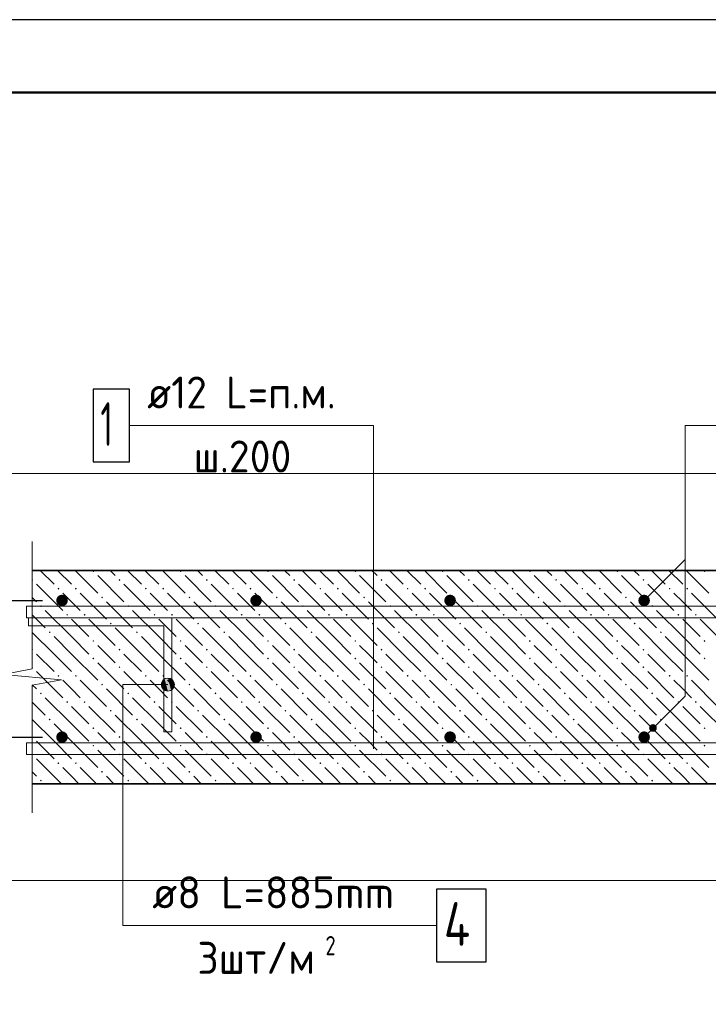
# Model space of a CAD drawing. Header units: millimetres. Extents: x 0 to 59400, y 0 to 42000.
# Tile 16 of 22: x 44823 to 49554, y 35228 to 42000. Entities that reach past the tile are written whole.
import ezdxf

# ---------------------------------------------------------------- set-up
doc = ezdxf.new("R2010")
doc.units = ezdxf.units.MM
for name, color, linetype, lineweight in [('Standard', 7, 'Continuous', 25), ('ЖБ Перекрытие верхний уровень', 7, 'Continuous', 18), ('Примечания', 7, 'Continuous', 13), ('Фиксатор', 7, 'Continuous', 50), ('Фоновоя арматура Х1', 7, 'Continuous', 25)]:
    doc.layers.add(name, color=color, linetype=linetype, lineweight=lineweight)
doc.styles.add('ISOCPEUR', font='txt')

msp = doc.modelspace()

# ---------------------------------------------------------------- hatches: boundary and pattern name
at = {"layer": 'Standard', "linetype": 'Continuous', "lineweight": 13, "transparency": 33554687}
for points in [[(45802.2, 37404.7), (45802.2, 37449.7), (45795.9, 37427.2)], [(45818.4, 37388.5), (45818.4, 37465.9), (45802.2, 37449.7)], [(45818.4, 37388.5), (45802.2, 37449.7), (45802.2, 37404.7)], [(45840.9, 37382.2), (45840.9, 37472.2), (45818.4, 37465.9)], [(45840.9, 37382.2), (45818.4, 37465.9), (45818.4, 37388.5)], [(45863.4, 37388.5), (45863.4, 37465.9), (45840.9, 37472.2)], [(45863.4, 37388.5), (45840.9, 37472.2), (45840.9, 37382.2)], [(45879.6, 37404.7), (45879.6, 37449.7), (45863.4, 37465.9)], [(45879.6, 37404.7), (45863.4, 37465.9), (45863.4, 37388.5)], [(45879.6, 37449.7), (45879.6, 37404.7), (45885.9, 37427.2)]]:
    msp.add_hatch(color=7, dxfattribs=at).paths.add_polyline_path(points)
at = {"layer": 'ЖБ Перекрытие верхний уровень', "linetype": 'Continuous', "lineweight": 18, "transparency": 33554687}
for points in [[(45322.3, 38206.9), (45327.5, 38212.2), (45330, 38212.2), (45335.3, 38206.9), (45328.8, 38200.4)], [(45922.3, 38206.9), (45927.5, 38212.2), (45930, 38212.2), (45935.3, 38206.9), (45928.8, 38200.4)], [(46522.3, 38206.9), (46527.5, 38212.2), (46530, 38212.2), (46535.3, 38206.9), (46528.8, 38200.4)], [(47122.3, 38206.9), (47127.5, 38212.2), (47130, 38212.2), (47135.3, 38206.9), (47128.8, 38200.4)], [(47722.3, 38206.9), (47727.5, 38212.2), (47730, 38212.2), (47735.3, 38206.9), (47728.8, 38200.4)], [(48322.3, 38206.9), (48327.5, 38212.2), (48330, 38212.2), (48335.3, 38206.9), (48328.8, 38200.4)], [(48922.3, 38206.9), (48927.5, 38212.2), (48930, 38212.2), (48935.3, 38206.9), (48928.8, 38200.4)], [(49522.3, 38206.9), (49527.5, 38212.2), (49530, 38212.2), (49535.3, 38206.9), (49528.8, 38200.4)], [(44909.5, 38152.6), (44915.3, 38146.9), (44909.5, 38141.2)], [(45502.3, 38146.9), (45508.8, 38153.4), (45515.3, 38146.9), (45508.8, 38140.4)], [(46102.3, 38146.9), (46108.8, 38153.4), (46115.3, 38146.9), (46108.8, 38140.4)], [(46702.3, 38146.9), (46708.8, 38153.4), (46715.3, 38146.9), (46708.8, 38140.4)], [(47302.3, 38146.9), (47308.8, 38153.4), (47315.3, 38146.9), (47308.8, 38140.4)], [(47902.3, 38146.9), (47908.8, 38153.4), (47915.3, 38146.9), (47908.8, 38140.4)], [(48502.3, 38146.9), (48508.8, 38153.4), (48515.3, 38146.9), (48508.8, 38140.4)], [(49102.3, 38146.9), (49108.8, 38153.4), (49115.3, 38146.9), (49108.8, 38140.4)], [(45082.3, 38086.9), (45088.8, 38093.4), (45095.3, 38086.9), (45088.8, 38080.4)], [(45202.3, 38086.9), (45208.8, 38093.4), (45215.3, 38086.9), (45208.8, 38080.4)], [(45682.3, 38086.9), (45688.8, 38093.4), (45695.3, 38086.9), (45688.8, 38080.4)], [(45802.3, 38086.9), (45808.8, 38093.4), (45815.3, 38086.9), (45808.8, 38080.4)], [(46282.3, 38086.9), (46288.8, 38093.4), (46295.3, 38086.9), (46288.8, 38080.4)], [(46402.3, 38086.9), (46408.8, 38093.4), (46415.3, 38086.9), (46408.8, 38080.4)], [(46882.3, 38086.9), (46888.8, 38093.4), (46895.3, 38086.9), (46888.8, 38080.4)], [(47002.3, 38086.9), (47008.8, 38093.4), (47015.3, 38086.9), (47008.8, 38080.4)], [(47482.3, 38086.9), (47488.8, 38093.4), (47495.3, 38086.9), (47488.8, 38080.4)], [(47602.3, 38086.9), (47608.8, 38093.4), (47615.3, 38086.9), (47608.8, 38080.4)], [(48082.3, 38086.9), (48088.8, 38093.4), (48095.3, 38086.9), (48088.8, 38080.4)], [(48202.3, 38086.9), (48208.8, 38093.4), (48215.3, 38086.9), (48208.8, 38080.4)], [(48682.3, 38086.9), (48688.8, 38093.4), (48695.3, 38086.9), (48688.8, 38080.4)], [(48802.3, 38086.9), (48808.8, 38093.4), (48815.3, 38086.9), (48808.8, 38080.4)], [(49282.3, 38086.9), (49288.8, 38093.4), (49295.3, 38086.9), (49288.8, 38080.4)], [(49402.3, 38086.9), (49408.8, 38093.4), (49415.3, 38086.9), (49408.8, 38080.4)], [(45382.3, 38026.9), (45388.8, 38033.4), (45395.3, 38026.9), (45388.8, 38020.4)], [(45982.3, 38026.9), (45988.8, 38033.4), (45995.3, 38026.9), (45988.8, 38020.4)], [(46582.3, 38026.9), (46588.8, 38033.4), (46595.3, 38026.9), (46588.8, 38020.4)], [(47182.3, 38026.9), (47188.8, 38033.4), (47195.3, 38026.9), (47188.8, 38020.4)], [(47782.3, 38026.9), (47788.8, 38033.4), (47795.3, 38026.9), (47788.8, 38020.4)], [(48382.3, 38026.9), (48388.8, 38033.4), (48395.3, 38026.9), (48388.8, 38020.4)], [(48982.3, 38026.9), (48988.8, 38033.4), (48995.3, 38026.9), (48988.8, 38020.4)], [(44962.3, 37966.9), (44968.8, 37973.4), (44975.3, 37966.9), (44968.8, 37960.4)], [(45562.3, 37966.9), (45568.8, 37973.4), (45575.3, 37966.9), (45568.8, 37960.4)], [(46162.3, 37966.9), (46168.8, 37973.4), (46175.3, 37966.9), (46168.8, 37960.4)], [(46762.3, 37966.9), (46768.8, 37973.4), (46775.3, 37966.9), (46768.8, 37960.4)], [(47362.3, 37966.9), (47368.8, 37973.4), (47375.3, 37966.9), (47368.8, 37960.4)], [(47962.3, 37966.9), (47968.8, 37973.4), (47975.3, 37966.9), (47968.8, 37960.4)], [(48562.3, 37966.9), (48568.8, 37973.4), (48575.3, 37966.9), (48568.8, 37960.4)], [(49162.3, 37966.9), (49168.8, 37973.4), (49175.3, 37966.9), (49168.8, 37960.4)], [(45142.3, 37906.9), (45148.8, 37913.4), (45155.3, 37906.9), (45148.8, 37900.4)], [(45262.3, 37906.9), (45268.8, 37913.4), (45275.3, 37906.9), (45268.8, 37900.4)], [(45742.3, 37906.9), (45748.8, 37913.4), (45755.3, 37906.9), (45748.8, 37900.4)], [(45862.3, 37906.9), (45868.8, 37913.4), (45875.3, 37906.9), (45868.8, 37900.4)], [(46342.3, 37906.9), (46348.8, 37913.4), (46355.3, 37906.9), (46348.8, 37900.4)], [(46462.3, 37906.9), (46468.8, 37913.4), (46475.3, 37906.9), (46468.8, 37900.4)], [(46942.3, 37906.9), (46948.8, 37913.4), (46955.3, 37906.9), (46948.8, 37900.4)], [(47062.3, 37906.9), (47068.8, 37913.4), (47075.3, 37906.9), (47068.8, 37900.4)], [(47542.3, 37906.9), (47548.8, 37913.4), (47555.3, 37906.9), (47548.8, 37900.4)], [(47662.3, 37906.9), (47668.8, 37913.4), (47675.3, 37906.9), (47668.8, 37900.4)], [(48142.3, 37906.9), (48148.8, 37913.4), (48155.3, 37906.9), (48148.8, 37900.4)], [(48262.3, 37906.9), (48268.8, 37913.4), (48275.3, 37906.9), (48268.8, 37900.4)], [(48742.3, 37906.9), (48748.8, 37913.4), (48755.3, 37906.9), (48748.8, 37900.4)], [(48862.3, 37906.9), (48868.8, 37913.4), (48875.3, 37906.9), (48868.8, 37900.4)], [(49342.3, 37906.9), (49348.8, 37913.4), (49355.3, 37906.9), (49348.8, 37900.4)], [(49462.3, 37906.9), (49468.8, 37913.4), (49475.3, 37906.9), (49468.8, 37900.4)], [(45022.3, 37786.9), (45028.8, 37793.4), (45035.3, 37786.9), (45028.8, 37780.4)], [(45442.3, 37846.9), (45448.8, 37853.4), (45455.3, 37846.9), (45448.8, 37840.4)], [(45622.3, 37786.9), (45628.8, 37793.4), (45635.3, 37786.9), (45628.8, 37780.4)], [(46042.3, 37846.9), (46048.8, 37853.4), (46055.3, 37846.9), (46048.8, 37840.4)], [(46222.3, 37786.9), (46228.8, 37793.4), (46235.3, 37786.9), (46228.8, 37780.4)], [(46642.3, 37846.9), (46648.8, 37853.4), (46655.3, 37846.9), (46648.8, 37840.4)], [(46822.3, 37786.9), (46828.8, 37793.4), (46835.3, 37786.9), (46828.8, 37780.4)], [(47242.3, 37846.9), (47248.8, 37853.4), (47255.3, 37846.9), (47248.8, 37840.4)], [(47422.3, 37786.9), (47428.8, 37793.4), (47435.3, 37786.9), (47428.8, 37780.4)], [(47842.3, 37846.9), (47848.8, 37853.4), (47855.3, 37846.9), (47848.8, 37840.4)], [(48022.3, 37786.9), (48028.8, 37793.4), (48035.3, 37786.9), (48028.8, 37780.4)], [(48442.3, 37846.9), (48448.8, 37853.4), (48455.3, 37846.9), (48448.8, 37840.4)], [(48622.3, 37786.9), (48628.8, 37793.4), (48635.3, 37786.9), (48628.8, 37780.4)], [(49042.3, 37846.9), (49048.8, 37853.4), (49055.3, 37846.9), (49048.8, 37840.4)], [(49222.3, 37786.9), (49228.8, 37793.4), (49235.3, 37786.9), (49228.8, 37780.4)], [(45322.3, 37726.9), (45328.8, 37733.4), (45335.3, 37726.9), (45328.8, 37720.4)], [(45922.3, 37726.9), (45928.8, 37733.4), (45935.3, 37726.9), (45928.8, 37720.4)], [(46522.3, 37726.9), (46528.8, 37733.4), (46535.3, 37726.9), (46528.8, 37720.4)], [(47122.3, 37726.9), (47128.8, 37733.4), (47135.3, 37726.9), (47128.8, 37720.4)], [(47722.3, 37726.9), (47728.8, 37733.4), (47735.3, 37726.9), (47728.8, 37720.4)], [(48322.3, 37726.9), (48328.8, 37733.4), (48335.3, 37726.9), (48328.8, 37720.4)], [(48922.3, 37726.9), (48928.8, 37733.4), (48935.3, 37726.9), (48928.8, 37720.4)], [(49522.3, 37726.9), (49528.8, 37733.4), (49535.3, 37726.9), (49528.8, 37720.4)], [(44909.5, 37672.7), (44915.3, 37666.9), (44909.5, 37661.2)], [(45502.3, 37666.9), (45508.8, 37673.4), (45515.3, 37666.9), (45508.8, 37660.4)], [(46102.3, 37666.9), (46108.8, 37673.4), (46115.3, 37666.9), (46108.8, 37660.4)], [(46702.3, 37666.9), (46708.8, 37673.4), (46715.3, 37666.9), (46708.8, 37660.4)], [(47302.3, 37666.9), (47308.8, 37673.4), (47315.3, 37666.9), (47308.8, 37660.4)], [(47902.3, 37666.9), (47908.8, 37673.4), (47915.3, 37666.9), (47908.8, 37660.4)], [(48502.3, 37666.9), (48508.8, 37673.4), (48515.3, 37666.9), (48508.8, 37660.4)], [(49102.3, 37666.9), (49108.8, 37673.4), (49115.3, 37666.9), (49108.8, 37660.4)], [(45322.3, 37606.9), (45328.8, 37613.4), (45335.3, 37606.9), (45328.8, 37600.4)], [(45922.3, 37606.9), (45928.8, 37613.4), (45935.3, 37606.9), (45928.8, 37600.4)], [(46522.3, 37606.9), (46528.8, 37613.4), (46535.3, 37606.9), (46528.8, 37600.4)], [(47122.3, 37606.9), (47128.8, 37613.4), (47135.3, 37606.9), (47128.8, 37600.4)], [(47722.3, 37606.9), (47728.8, 37613.4), (47735.3, 37606.9), (47728.8, 37600.4)], [(48322.3, 37606.9), (48328.8, 37613.4), (48335.3, 37606.9), (48328.8, 37600.4)], [(48922.3, 37606.9), (48928.8, 37613.4), (48935.3, 37606.9), (48928.8, 37600.4)], [(49522.3, 37606.9), (49528.8, 37613.4), (49535.3, 37606.9), (49528.8, 37600.4)], [(44909.5, 37552.6), (44915.3, 37546.9), (44909.5, 37541.2)], [(45502.3, 37546.9), (45508.8, 37553.4), (45515.3, 37546.9), (45508.8, 37540.4)], [(46102.3, 37546.9), (46108.8, 37553.4), (46115.3, 37546.9), (46108.8, 37540.4)], [(46702.3, 37546.9), (46708.8, 37553.4), (46715.3, 37546.9), (46708.8, 37540.4)], [(47302.3, 37546.9), (47308.8, 37553.4), (47315.3, 37546.9), (47308.8, 37540.4)], [(47902.3, 37546.9), (47908.8, 37553.4), (47915.3, 37546.9), (47908.8, 37540.4)], [(48502.3, 37546.9), (48508.8, 37553.4), (48515.3, 37546.9), (48508.8, 37540.4)], [(49102.3, 37546.9), (49108.8, 37553.4), (49115.3, 37546.9), (49108.8, 37540.4)], [(45082.3, 37486.9), (45088.8, 37493.4), (45095.3, 37486.9), (45088.8, 37480.4)], [(45202.3, 37486.9), (45208.8, 37493.4), (45215.3, 37486.9), (45208.8, 37480.4)], [(45682.3, 37486.9), (45688.8, 37493.4), (45695.3, 37486.9), (45688.8, 37480.4)], [(45802.3, 37486.9), (45808.8, 37493.4), (45815.3, 37486.9), (45808.8, 37480.4)], [(46282.3, 37486.9), (46288.8, 37493.4), (46295.3, 37486.9), (46288.8, 37480.4)], [(46402.3, 37486.9), (46408.8, 37493.4), (46415.3, 37486.9), (46408.8, 37480.4)], [(46882.3, 37486.9), (46888.8, 37493.4), (46895.3, 37486.9), (46888.8, 37480.4)], [(47002.3, 37486.9), (47008.8, 37493.4), (47015.3, 37486.9), (47008.8, 37480.4)], [(47482.3, 37486.9), (47488.8, 37493.4), (47495.3, 37486.9), (47488.8, 37480.4)], [(47602.3, 37486.9), (47608.8, 37493.4), (47615.3, 37486.9), (47608.8, 37480.4)], [(48082.3, 37486.9), (48088.8, 37493.4), (48095.3, 37486.9), (48088.8, 37480.4)], [(48202.3, 37486.9), (48208.8, 37493.4), (48215.3, 37486.9), (48208.8, 37480.4)], [(48682.3, 37486.9), (48688.8, 37493.4), (48695.3, 37486.9), (48688.8, 37480.4)], [(48802.3, 37486.9), (48808.8, 37493.4), (48815.3, 37486.9), (48808.8, 37480.4)], [(49282.3, 37486.9), (49288.8, 37493.4), (49295.3, 37486.9), (49288.8, 37480.4)], [(49402.3, 37486.9), (49408.8, 37493.4), (49415.3, 37486.9), (49408.8, 37480.4)], [(45382.3, 37426.9), (45388.8, 37433.4), (45395.3, 37426.9), (45388.8, 37420.4)], [(45982.3, 37426.9), (45988.8, 37433.4), (45995.3, 37426.9), (45988.8, 37420.4)], [(46582.3, 37426.9), (46588.8, 37433.4), (46595.3, 37426.9), (46588.8, 37420.4)], [(47182.3, 37426.9), (47188.8, 37433.4), (47195.3, 37426.9), (47188.8, 37420.4)], [(47782.3, 37426.9), (47788.8, 37433.4), (47795.3, 37426.9), (47788.8, 37420.4)], [(48382.3, 37426.9), (48388.8, 37433.4), (48395.3, 37426.9), (48388.8, 37420.4)], [(48982.3, 37426.9), (48988.8, 37433.4), (48995.3, 37426.9), (48988.8, 37420.4)], [(44962.3, 37366.9), (44968.8, 37373.4), (44975.3, 37366.9), (44968.8, 37360.4)], [(45142.3, 37306.9), (45148.8, 37313.4), (45155.3, 37306.9), (45148.8, 37300.4)], [(45262.3, 37306.9), (45268.8, 37313.4), (45275.3, 37306.9), (45268.8, 37300.4)], [(45562.3, 37366.9), (45568.8, 37373.4), (45575.3, 37366.9), (45568.8, 37360.4)], [(45742.3, 37306.9), (45748.8, 37313.4), (45755.3, 37306.9), (45748.8, 37300.4)], [(45862.3, 37306.9), (45868.8, 37313.4), (45875.3, 37306.9), (45868.8, 37300.4)], [(46162.3, 37366.9), (46168.8, 37373.4), (46175.3, 37366.9), (46168.8, 37360.4)], [(46342.3, 37306.9), (46348.8, 37313.4), (46355.3, 37306.9), (46348.8, 37300.4)], [(46462.3, 37306.9), (46468.8, 37313.4), (46475.3, 37306.9), (46468.8, 37300.4)], [(46762.3, 37366.9), (46768.8, 37373.4), (46775.3, 37366.9), (46768.8, 37360.4)], [(46942.3, 37306.9), (46948.8, 37313.4), (46955.3, 37306.9), (46948.8, 37300.4)], [(47062.3, 37306.9), (47068.8, 37313.4), (47075.3, 37306.9), (47068.8, 37300.4)], [(47362.3, 37366.9), (47368.8, 37373.4), (47375.3, 37366.9), (47368.8, 37360.4)], [(47542.3, 37306.9), (47548.8, 37313.4), (47555.3, 37306.9), (47548.8, 37300.4)], [(47662.3, 37306.9), (47668.8, 37313.4), (47675.3, 37306.9), (47668.8, 37300.4)], [(47962.3, 37366.9), (47968.8, 37373.4), (47975.3, 37366.9), (47968.8, 37360.4)], [(48142.3, 37306.9), (48148.8, 37313.4), (48155.3, 37306.9), (48148.8, 37300.4)], [(48262.3, 37306.9), (48268.8, 37313.4), (48275.3, 37306.9), (48268.8, 37300.4)], [(48562.3, 37366.9), (48568.8, 37373.4), (48575.3, 37366.9), (48568.8, 37360.4)], [(48742.3, 37306.9), (48748.8, 37313.4), (48755.3, 37306.9), (48748.8, 37300.4)], [(48862.3, 37306.9), (48868.8, 37313.4), (48875.3, 37306.9), (48868.8, 37300.4)], [(49162.3, 37366.9), (49168.8, 37373.4), (49175.3, 37366.9), (49168.8, 37360.4)], [(49342.3, 37306.9), (49348.8, 37313.4), (49355.3, 37306.9), (49348.8, 37300.4)], [(49462.3, 37306.9), (49468.8, 37313.4), (49475.3, 37306.9), (49468.8, 37300.4)], [(45442.3, 37246.9), (45448.8, 37253.4), (45455.3, 37246.9), (45448.8, 37240.4)], [(46042.3, 37246.9), (46048.8, 37253.4), (46055.3, 37246.9), (46048.8, 37240.4)], [(46642.3, 37246.9), (46648.8, 37253.4), (46655.3, 37246.9), (46648.8, 37240.4)], [(47242.3, 37246.9), (47248.8, 37253.4), (47255.3, 37246.9), (47248.8, 37240.4)], [(47842.3, 37246.9), (47848.8, 37253.4), (47855.3, 37246.9), (47848.8, 37240.4)], [(48442.3, 37246.9), (48448.8, 37253.4), (48455.3, 37246.9), (48448.8, 37240.4)], [(49042.3, 37246.9), (49048.8, 37253.4), (49055.3, 37246.9), (49048.8, 37240.4)], [(45022.3, 37186.9), (45028.8, 37193.4), (45035.3, 37186.9), (45028.8, 37180.4)], [(45622.3, 37186.9), (45628.8, 37193.4), (45635.3, 37186.9), (45628.8, 37180.4)], [(46222.3, 37186.9), (46228.8, 37193.4), (46235.3, 37186.9), (46228.8, 37180.4)], [(46822.3, 37186.9), (46828.8, 37193.4), (46835.3, 37186.9), (46828.8, 37180.4)], [(47422.3, 37186.9), (47428.8, 37193.4), (47435.3, 37186.9), (47428.8, 37180.4)], [(48022.3, 37186.9), (48028.8, 37193.4), (48035.3, 37186.9), (48028.8, 37180.4)], [(48622.3, 37186.9), (48628.8, 37193.4), (48635.3, 37186.9), (48628.8, 37180.4)], [(49222.3, 37186.9), (49228.8, 37193.4), (49235.3, 37186.9), (49228.8, 37180.4)], [(45322.3, 37126.9), (45328.8, 37133.4), (45335.3, 37126.9), (45328.8, 37120.4)], [(45922.3, 37126.9), (45928.8, 37133.4), (45935.3, 37126.9), (45928.8, 37120.4)], [(46522.3, 37126.9), (46528.8, 37133.4), (46535.3, 37126.9), (46528.8, 37120.4)], [(47122.3, 37126.9), (47128.8, 37133.4), (47135.3, 37126.9), (47128.8, 37120.4)], [(47722.3, 37126.9), (47728.8, 37133.4), (47735.3, 37126.9), (47728.8, 37120.4)], [(48322.3, 37126.9), (48328.8, 37133.4), (48335.3, 37126.9), (48328.8, 37120.4)], [(48922.3, 37126.9), (48928.8, 37133.4), (48935.3, 37126.9), (48928.8, 37120.4)], [(49522.3, 37126.9), (49528.8, 37133.4), (49535.3, 37126.9), (49528.8, 37120.4)], [(44909.5, 37072.7), (44915.3, 37066.9), (44909.5, 37061.2)], [(45502.3, 37066.9), (45508.8, 37073.4), (45515.3, 37066.9), (45508.8, 37060.4)], [(46102.3, 37066.9), (46108.8, 37073.4), (46115.3, 37066.9), (46108.8, 37060.4)], [(46702.3, 37066.9), (46708.8, 37073.4), (46715.3, 37066.9), (46708.8, 37060.4)], [(47302.3, 37066.9), (47308.8, 37073.4), (47315.3, 37066.9), (47308.8, 37060.4)], [(47902.3, 37066.9), (47908.8, 37073.4), (47915.3, 37066.9), (47908.8, 37060.4)], [(48502.3, 37066.9), (48508.8, 37073.4), (48515.3, 37066.9), (48508.8, 37060.4)], [(49102.3, 37066.9), (49108.8, 37073.4), (49115.3, 37066.9), (49108.8, 37060.4)], [(45322.3, 37006.9), (45328.8, 37013.4), (45335.3, 37006.9), (45328.8, 37000.4)], [(45922.3, 37006.9), (45928.8, 37013.4), (45935.3, 37006.9), (45928.8, 37000.4)], [(46522.3, 37006.9), (46528.8, 37013.4), (46535.3, 37006.9), (46528.8, 37000.4)], [(47122.3, 37006.9), (47128.8, 37013.4), (47135.3, 37006.9), (47128.8, 37000.4)], [(47722.3, 37006.9), (47728.8, 37013.4), (47735.3, 37006.9), (47728.8, 37000.4)], [(48322.3, 37006.9), (48328.8, 37013.4), (48335.3, 37006.9), (48328.8, 37000.4)], [(48922.3, 37006.9), (48928.8, 37013.4), (48935.3, 37006.9), (48928.8, 37000.4)], [(49522.3, 37006.9), (49528.8, 37013.4), (49535.3, 37006.9), (49528.8, 37000.4)], [(44909.5, 36952.6), (44915.3, 36946.9), (44909.5, 36941.2)], [(45502.3, 36946.9), (45508.8, 36953.4), (45515.3, 36946.9), (45508.8, 36940.4)], [(46102.3, 36946.9), (46108.8, 36953.4), (46115.3, 36946.9), (46108.8, 36940.4)], [(46702.3, 36946.9), (46708.8, 36953.4), (46715.3, 36946.9), (46708.8, 36940.4)], [(47302.3, 36946.9), (47308.8, 36953.4), (47315.3, 36946.9), (47308.8, 36940.4)], [(47902.3, 36946.9), (47908.8, 36953.4), (47915.3, 36946.9), (47908.8, 36940.4)], [(48502.3, 36946.9), (48508.8, 36953.4), (48515.3, 36946.9), (48508.8, 36940.4)], [(49102.3, 36946.9), (49108.8, 36953.4), (49115.3, 36946.9), (49108.8, 36940.4)], [(45082.3, 36886.9), (45088.8, 36893.4), (45095.3, 36886.9), (45088.8, 36880.4)], [(45202.3, 36886.9), (45208.8, 36893.4), (45215.3, 36886.9), (45208.8, 36880.4)], [(45682.3, 36886.9), (45688.8, 36893.4), (45695.3, 36886.9), (45688.8, 36880.4)], [(45802.3, 36886.9), (45808.8, 36893.4), (45815.3, 36886.9), (45808.8, 36880.4)], [(46282.3, 36886.9), (46288.8, 36893.4), (46295.3, 36886.9), (46288.8, 36880.4)], [(46402.3, 36886.9), (46408.8, 36893.4), (46415.3, 36886.9), (46408.8, 36880.4)], [(46882.3, 36886.9), (46888.8, 36893.4), (46895.3, 36886.9), (46888.8, 36880.4)], [(47002.3, 36886.9), (47008.8, 36893.4), (47015.3, 36886.9), (47008.8, 36880.4)], [(47482.3, 36886.9), (47488.8, 36893.4), (47495.3, 36886.9), (47488.8, 36880.4)], [(47602.3, 36886.9), (47608.8, 36893.4), (47615.3, 36886.9), (47608.8, 36880.4)], [(48082.3, 36886.9), (48088.8, 36893.4), (48095.3, 36886.9), (48088.8, 36880.4)], [(48202.3, 36886.9), (48208.8, 36893.4), (48215.3, 36886.9), (48208.8, 36880.4)], [(48682.3, 36886.9), (48688.8, 36893.4), (48695.3, 36886.9), (48688.8, 36880.4)], [(48802.3, 36886.9), (48808.8, 36893.4), (48815.3, 36886.9), (48808.8, 36880.4)], [(49282.3, 36886.9), (49288.8, 36893.4), (49295.3, 36886.9), (49288.8, 36880.4)], [(49402.3, 36886.9), (49408.8, 36893.4), (49415.3, 36886.9), (49408.8, 36880.4)], [(44962.3, 36766.9), (44968.8, 36773.4), (44975.3, 36766.9), (44968.8, 36760.4)], [(45382.3, 36826.9), (45388.8, 36833.4), (45395.3, 36826.9), (45388.8, 36820.4)], [(45562.3, 36766.9), (45568.8, 36773.4), (45575.3, 36766.9), (45568.8, 36760.4)], [(45982.3, 36826.9), (45988.8, 36833.4), (45995.3, 36826.9), (45988.8, 36820.4)], [(46162.3, 36766.9), (46168.8, 36773.4), (46175.3, 36766.9), (46168.8, 36760.4)], [(46582.3, 36826.9), (46588.8, 36833.4), (46595.3, 36826.9), (46588.8, 36820.4)], [(46762.3, 36766.9), (46768.8, 36773.4), (46775.3, 36766.9), (46768.8, 36760.4)], [(47182.3, 36826.9), (47188.8, 36833.4), (47195.3, 36826.9), (47188.8, 36820.4)], [(47362.3, 36766.9), (47368.8, 36773.4), (47375.3, 36766.9), (47368.8, 36760.4)], [(47782.3, 36826.9), (47788.8, 36833.4), (47795.3, 36826.9), (47788.8, 36820.4)], [(47962.3, 36766.9), (47968.8, 36773.4), (47975.3, 36766.9), (47968.8, 36760.4)], [(48382.3, 36826.9), (48388.8, 36833.4), (48395.3, 36826.9), (48388.8, 36820.4)], [(48562.3, 36766.9), (48568.8, 36773.4), (48575.3, 36766.9), (48568.8, 36760.4)], [(48982.3, 36826.9), (48988.8, 36833.4), (48995.3, 36826.9), (48988.8, 36820.4)], [(49162.3, 36766.9), (49168.8, 36773.4), (49175.3, 36766.9), (49168.8, 36760.4)]]:
    msp.add_hatch(color=7, dxfattribs=at).paths.add_polyline_path(points, flags=16)
at = {"layer": 'Фиксатор', "linetype": 'Continuous', "lineweight": 13, "transparency": 33554687}
msp.add_hatch(color=7, dxfattribs=at).paths.add_polyline_path([(49200.9, 37128.8), (49198.9, 37139), (49193.1, 37147.7), (49184.5, 37153.5), (49174.3, 37155.5), (49164.1, 37153.5), (49155.4, 37147.7), (49149.6, 37139), (49147.6, 37128.8), (49149.6, 37118.6), (49155.4, 37110), (49164.1, 37104.2), (49174.3, 37102.2), (49184.5, 37104.2), (49193.1, 37110), (49198.9, 37118.6)])
at = {"layer": 'Фоновоя арматура Х1', "linetype": 'Continuous', "lineweight": 18, "transparency": 33554687}
for points in [[(45153.6, 38005.5), (45150.5, 38020.8), (45141.9, 38033.8), (45128.9, 38042.5), (45113.6, 38045.5), (45098.3, 38042.5), (45085.3, 38033.8), (45076.6, 38020.8), (45073.6, 38005.5), (45076.6, 37990.2), (45085.3, 37977.2), (45098.3, 37968.5), (45113.6, 37965.5), (45128.9, 37968.5), (45141.9, 37977.2), (45150.5, 37990.2)], [(46486.9, 38005.5), (46483.9, 38020.8), (46475.2, 38033.8), (46462.2, 38042.5), (46446.9, 38045.5), (46431.6, 38042.5), (46418.6, 38033.8), (46410, 38020.8), (46406.9, 38005.5), (46410, 37990.2), (46418.6, 37977.2), (46431.6, 37968.5), (46446.9, 37965.5), (46462.2, 37968.5), (46475.2, 37977.2), (46483.9, 37990.2)], [(47820.3, 38005.5), (47817.2, 38020.8), (47808.6, 38033.8), (47795.6, 38042.5), (47780.3, 38045.5), (47765, 38042.5), (47752, 38033.8), (47743.3, 38020.8), (47740.3, 38005.5), (47743.3, 37990.2), (47752, 37977.2), (47765, 37968.5), (47780.3, 37965.5), (47795.6, 37968.5), (47808.6, 37977.2), (47817.2, 37990.2)], [(49153.6, 38005.5), (49150.5, 38020.8), (49141.9, 38033.8), (49128.9, 38042.5), (49113.6, 38045.5), (49098.3, 38042.5), (49085.3, 38033.8), (49076.6, 38020.8), (49073.6, 38005.5), (49076.6, 37990.2), (49085.3, 37977.2), (49098.3, 37968.5), (49113.6, 37965.5), (49128.9, 37968.5), (49141.9, 37977.2), (49150.5, 37990.2)], [(45153.6, 37065.5), (45150.5, 37080.8), (45141.9, 37093.8), (45128.9, 37102.5), (45113.6, 37105.5), (45098.3, 37102.5), (45085.3, 37093.8), (45076.6, 37080.8), (45073.6, 37065.5), (45076.6, 37050.2), (45085.3, 37037.2), (45098.3, 37028.5), (45113.6, 37025.5), (45128.9, 37028.5), (45141.9, 37037.2), (45150.5, 37050.2)], [(46486.9, 37065.5), (46483.9, 37080.8), (46475.2, 37093.8), (46462.2, 37102.5), (46446.9, 37105.5), (46431.6, 37102.5), (46418.6, 37093.8), (46410, 37080.8), (46406.9, 37065.5), (46410, 37050.2), (46418.6, 37037.2), (46431.6, 37028.5), (46446.9, 37025.5), (46462.2, 37028.5), (46475.2, 37037.2), (46483.9, 37050.2)], [(47820.3, 37065.5), (47817.2, 37080.8), (47808.6, 37093.8), (47795.6, 37102.5), (47780.3, 37105.5), (47765, 37102.5), (47752, 37093.8), (47743.3, 37080.8), (47740.3, 37065.5), (47743.3, 37050.2), (47752, 37037.2), (47765, 37028.5), (47780.3, 37025.5), (47795.6, 37028.5), (47808.6, 37037.2), (47817.2, 37050.2)], [(49153.6, 37065.5), (49150.5, 37080.8), (49141.9, 37093.8), (49128.9, 37102.5), (49113.6, 37105.5), (49098.3, 37102.5), (49085.3, 37093.8), (49076.6, 37080.8), (49073.6, 37065.5), (49076.6, 37050.2), (49085.3, 37037.2), (49098.3, 37028.5), (49113.6, 37025.5), (49128.9, 37028.5), (49141.9, 37037.2), (49150.5, 37050.2)]]:
    msp.add_hatch(color=7, dxfattribs=at).paths.add_polyline_path(points)

# ---------------------------------------------------------------- linework, layer by layer
at = {"layer": 'Standard', "color": 251, "linetype": 'Continuous', "lineweight": -3, "true_color": 0x656565, "transparency": 33554687}
for p, q in [((44227.1, 38005.5), (44980.3, 38005.5)), ((44227.1, 37065.5), (44980.3, 37065.5))]:
    msp.add_line(p, q, dxfattribs=at)
at = {"layer": 'Standard', "color": 7, "linetype": 'Continuous', "lineweight": 13, "transparency": 33554687}
for p, q in [((45840.9, 37472.2), (45840.9, 37472.2)), ((45795.9, 37427.2), (45795.9, 37427.2)), ((45840.9, 37382.2), (45840.9, 37382.2)), ((45885.9, 37427.2), (45885.9, 37427.2))]:
    msp.add_line(p, q, dxfattribs=at)
at = {"layer": 'Standard', "color": 7, "linetype": 'Continuous', "lineweight": 25, "transparency": 33554687}
msp.add_lwpolyline([(0, 0), (59400, 0), (59400, 42000), (0, 42000), (0, 0)], close=True, dxfattribs=at)
at = {"layer": 'Standard', "color": 7, "linetype": 'Continuous', "lineweight": 50, "transparency": 33554687}
msp.add_lwpolyline([(2000, 41500), (58900, 41500), (58900, 500), (2000, 500), (2000, 41500)], close=True, dxfattribs=at)
at = {"layer": 'Standard', "color": 7, "linetype": 'Continuous', "lineweight": 13, "transparency": 33554687}
for points in [[(58900, 41500), (37400, 41500), (37400, 6000), (58900, 6000), (58900, 41500)], [(45578.2, 39208.8), (47253.2, 39208.8), (47253.2, 39118), (47253.2, 36985.5)], [(49113.6, 38005.5), (49396.4, 38288.3), (49396.4, 39208.8), (51156.8, 39208.8)], [(49113.6, 37065.5), (49396.4, 37348.3), (49396.4, 38288.3)], [(45840.9, 37427.2), (45531.3, 37427.2), (45531.3, 35770.7), (47687.6, 35770.7)]]:
    msp.add_lwpolyline(points, dxfattribs=at)
at = {"layer": 'Standard', "color": 254, "linetype": 'Continuous', "lineweight": 13, "true_color": 0xc4c4ff, "transparency": 33554687}
msp.add_lwpolyline([(44242.9, 36078.8), (58091.2, 36078.8), (58091.2, 38878.8), (44242.9, 38878.8), (44242.9, 36078.8)], dxfattribs=at)
at = {"layer": 'Standard', "color": 7, "linetype": 'Continuous', "lineweight": 13, "transparency": 33554687}
msp.add_circle((45840.9, 37427.2), 45, dxfattribs=at)
at = {"layer": 'ЖБ Перекрытие верхний уровень', "color": 7, "linetype": 'Continuous', "lineweight": 35, "transparency": 33554687}
for p, q in [((56180.3, 38212.2), (44909.5, 38212.2)), ((44909.5, 36745.5), (56180.3, 36745.5))]:
    msp.add_line(p, q, dxfattribs=at)
at = {"layer": 'ЖБ Перекрытие верхний уровень', "color": 9, "linetype": 'Continuous', "lineweight": 18, "true_color": 0xc7c7c7, "transparency": 33554687}
for p, q in [((44963.5, 38212.2), (45058.8, 38116.9)), ((45083.5, 38212.2), (45178.8, 38116.9)), ((45203.5, 38212.2), (45358.8, 38056.9)), ((45478.8, 38176.9), (45443.5, 38212.2)), ((45563.5, 38212.2), (45658.8, 38116.9)), ((45683.5, 38212.2), (45778.8, 38116.9)), ((45803.5, 38212.2), (45958.8, 38056.9)), ((46078.8, 38176.9), (46043.5, 38212.2)), ((46163.5, 38212.2), (46258.8, 38116.9)), ((46283.5, 38212.2), (46378.8, 38116.9)), ((46403.5, 38212.2), (46558.8, 38056.9)), ((46678.8, 38176.9), (46643.5, 38212.2)), ((46763.5, 38212.2), (46858.8, 38116.9)), ((46883.5, 38212.2), (46978.8, 38116.9)), ((47003.5, 38212.2), (47158.8, 38056.9)), ((47278.8, 38176.9), (47243.5, 38212.2)), ((47363.5, 38212.2), (47458.8, 38116.9)), ((47483.5, 38212.2), (47578.8, 38116.9)), ((47603.5, 38212.2), (47758.8, 38056.9)), ((47878.8, 38176.9), (47843.5, 38212.2)), ((47963.5, 38212.2), (48058.8, 38116.9)), ((48083.5, 38212.2), (48178.8, 38116.9)), ((48203.5, 38212.2), (48358.8, 38056.9)), ((48478.8, 38176.9), (48443.5, 38212.2)), ((48563.5, 38212.2), (48658.8, 38116.9)), ((48683.5, 38212.2), (48778.8, 38116.9)), ((48803.5, 38212.2), (48958.8, 38056.9)), ((49078.8, 38176.9), (49043.5, 38212.2)), ((49163.5, 38212.2), (49258.8, 38116.9)), ((49283.5, 38212.2), (49378.8, 38116.9)), ((49403.5, 38212.2), (49558.8, 38056.9)), ((45358.8, 38176.9), (45538.8, 37996.9)), ((45958.8, 38176.9), (46138.8, 37996.9)), ((46558.8, 38176.9), (46738.8, 37996.9)), ((47158.8, 38176.9), (47338.8, 37996.9)), ((47758.8, 38176.9), (47938.8, 37996.9)), ((48358.8, 38176.9), (48538.8, 37996.9)), ((48958.8, 38176.9), (49138.8, 37996.9)), ((44938.8, 38116.9), (45118.8, 37936.9)), ((45538.8, 38116.9), (45718.8, 37936.9)), ((46138.8, 38116.9), (46318.8, 37936.9)), ((46738.8, 38116.9), (46918.8, 37936.9)), ((47338.8, 38116.9), (47518.8, 37936.9)), ((47938.8, 38116.9), (48118.8, 37936.9)), ((48538.8, 38116.9), (48718.8, 37936.9)), ((49138.8, 38116.9), (49318.8, 37936.9)), ((44909.5, 38026.2), (44938.8, 37996.9)), ((45178.8, 37996.9), (45118.8, 38056.9)), ((45238.8, 37936.9), (45178.8, 37996.9)), ((45238.8, 38056.9), (45418.8, 37876.9)), ((45418.8, 37996.9), (45598.8, 37816.9)), ((45778.8, 37996.9), (45718.8, 38056.9)), ((45838.8, 37936.9), (45778.8, 37996.9)), ((45838.8, 38056.9), (46018.8, 37876.9)), ((46018.8, 37996.9), (46198.8, 37816.9)), ((46378.8, 37996.9), (46318.8, 38056.9)), ((46438.8, 37936.9), (46378.8, 37996.9)), ((46438.8, 38056.9), (46618.8, 37876.9)), ((46618.8, 37996.9), (46798.8, 37816.9)), ((46978.8, 37996.9), (46918.8, 38056.9)), ((47038.8, 37936.9), (46978.8, 37996.9)), ((47038.8, 38056.9), (47218.8, 37876.9)), ((47218.8, 37996.9), (47398.8, 37816.9)), ((47578.8, 37996.9), (47518.8, 38056.9)), ((47638.8, 37936.9), (47578.8, 37996.9)), ((47638.8, 38056.9), (47818.8, 37876.9)), ((47818.8, 37996.9), (47998.8, 37816.9)), ((48178.8, 37996.9), (48118.8, 38056.9)), ((48238.8, 37936.9), (48178.8, 37996.9)), ((48238.8, 38056.9), (48418.8, 37876.9)), ((48418.8, 37996.9), (48598.8, 37816.9)), ((48778.8, 37996.9), (48718.8, 38056.9)), ((48838.8, 37936.9), (48778.8, 37996.9)), ((48838.8, 38056.9), (49018.8, 37876.9)), ((49018.8, 37996.9), (49198.8, 37816.9)), ((49378.8, 37996.9), (49318.8, 38056.9)), ((49438.8, 37936.9), (49378.8, 37996.9)), ((49438.8, 38056.9), (49618.8, 37876.9)), ((45178.8, 37756.9), (44998.8, 37936.9)), ((45778.8, 37756.9), (45598.8, 37936.9)), ((46378.8, 37756.9), (46198.8, 37936.9)), ((46978.8, 37756.9), (46798.8, 37936.9)), ((47578.8, 37756.9), (47398.8, 37936.9)), ((48178.8, 37756.9), (47998.8, 37936.9)), ((48778.8, 37756.9), (48598.8, 37936.9)), ((49378.8, 37756.9), (49198.8, 37936.9)), ((44909.5, 37906.2), (44998.8, 37816.9)), ((45178.8, 37876.9), (45298.8, 37756.9)), ((45298.8, 37876.9), (45478.8, 37696.9)), ((45778.8, 37876.9), (45898.8, 37756.9)), ((45898.8, 37876.9), (46078.8, 37696.9)), ((46378.8, 37876.9), (46498.8, 37756.9)), ((46498.8, 37876.9), (46678.8, 37696.9)), ((46978.8, 37876.9), (47098.8, 37756.9)), ((47098.8, 37876.9), (47278.8, 37696.9)), ((47578.8, 37876.9), (47698.8, 37756.9)), ((47698.8, 37876.9), (47878.8, 37696.9)), ((48178.8, 37876.9), (48298.8, 37756.9)), ((48298.8, 37876.9), (48478.8, 37696.9)), ((48778.8, 37876.9), (48898.8, 37756.9)), ((48898.8, 37876.9), (49078.8, 37696.9)), ((49378.8, 37876.9), (49498.8, 37756.9)), ((49498.8, 37876.9), (49678.8, 37696.9)), ((45658.8, 37636.9), (45478.8, 37816.9)), ((46258.8, 37636.9), (46078.8, 37816.9)), ((46858.8, 37636.9), (46678.8, 37816.9)), ((47458.8, 37636.9), (47278.8, 37816.9)), ((48058.8, 37636.9), (47878.8, 37816.9)), ((48658.8, 37636.9), (48478.8, 37816.9)), ((49258.8, 37636.9), (49078.8, 37816.9)), ((45058.8, 37636.9), (44909.5, 37786.2)), ((45058.8, 37756.9), (45178.8, 37636.9)), ((45178.8, 37756.9), (45298.8, 37636.9)), ((45658.8, 37756.9), (45778.8, 37636.9)), ((45778.8, 37756.9), (45898.8, 37636.9)), ((46258.8, 37756.9), (46378.8, 37636.9)), ((46378.8, 37756.9), (46498.8, 37636.9)), ((46858.8, 37756.9), (46978.8, 37636.9)), ((46978.8, 37756.9), (47098.8, 37636.9)), ((47458.8, 37756.9), (47578.8, 37636.9)), ((47578.8, 37756.9), (47698.8, 37636.9)), ((48058.8, 37756.9), (48178.8, 37636.9)), ((48178.8, 37756.9), (48298.8, 37636.9)), ((48658.8, 37756.9), (48778.8, 37636.9)), ((48778.8, 37756.9), (48898.8, 37636.9)), ((49258.8, 37756.9), (49378.8, 37636.9)), ((49378.8, 37756.9), (49498.8, 37636.9)), ((45418.8, 37636.9), (45358.8, 37696.9)), ((46018.8, 37636.9), (45958.8, 37696.9)), ((46618.8, 37636.9), (46558.8, 37696.9)), ((47218.8, 37636.9), (47158.8, 37696.9)), ((47818.8, 37636.9), (47758.8, 37696.9)), ((48418.8, 37636.9), (48358.8, 37696.9)), ((49018.8, 37636.9), (48958.8, 37696.9)), ((44938.8, 37636.9), (45058.8, 37516.9)), ((45058.8, 37636.9), (45178.8, 37516.9)), ((45178.8, 37636.9), (45358.8, 37456.9)), ((45478.8, 37576.9), (45418.8, 37636.9)), ((45538.8, 37636.9), (45658.8, 37516.9)), ((45658.8, 37636.9), (45778.8, 37516.9)), ((45778.8, 37636.9), (45958.8, 37456.9)), ((46078.8, 37576.9), (46018.8, 37636.9)), ((46138.8, 37636.9), (46258.8, 37516.9)), ((46258.8, 37636.9), (46378.8, 37516.9)), ((46378.8, 37636.9), (46558.8, 37456.9)), ((46678.8, 37576.9), (46618.8, 37636.9)), ((46738.8, 37636.9), (46858.8, 37516.9)), ((46858.8, 37636.9), (46978.8, 37516.9)), ((46978.8, 37636.9), (47158.8, 37456.9)), ((47278.8, 37576.9), (47218.8, 37636.9)), ((47338.8, 37636.9), (47458.8, 37516.9)), ((47458.8, 37636.9), (47578.8, 37516.9)), ((47578.8, 37636.9), (47758.8, 37456.9)), ((47878.8, 37576.9), (47818.8, 37636.9)), ((47938.8, 37636.9), (48058.8, 37516.9)), ((48058.8, 37636.9), (48178.8, 37516.9)), ((48178.8, 37636.9), (48358.8, 37456.9)), ((48478.8, 37576.9), (48418.8, 37636.9)), ((48538.8, 37636.9), (48658.8, 37516.9)), ((48658.8, 37636.9), (48778.8, 37516.9)), ((48778.8, 37636.9), (48958.8, 37456.9)), ((49078.8, 37576.9), (49018.8, 37636.9)), ((49138.8, 37636.9), (49258.8, 37516.9)), ((49258.8, 37636.9), (49378.8, 37516.9)), ((49378.8, 37636.9), (49558.8, 37456.9)), ((44938.8, 37516.9), (45118.8, 37336.9)), ((45358.8, 37576.9), (45538.8, 37396.9)), ((45538.8, 37516.9), (45718.8, 37336.9)), ((45958.8, 37576.9), (46138.8, 37396.9)), ((46138.8, 37516.9), (46318.8, 37336.9)), ((46558.8, 37576.9), (46738.8, 37396.9)), ((46738.8, 37516.9), (46918.8, 37336.9)), ((47158.8, 37576.9), (47338.8, 37396.9)), ((47338.8, 37516.9), (47518.8, 37336.9)), ((47758.8, 37576.9), (47938.8, 37396.9)), ((47938.8, 37516.9), (48118.8, 37336.9)), ((48358.8, 37576.9), (48538.8, 37396.9)), ((48538.8, 37516.9), (48718.8, 37336.9)), ((48958.8, 37576.9), (49138.8, 37396.9)), ((49138.8, 37516.9), (49318.8, 37336.9)), ((45178.8, 37396.9), (45118.8, 37456.9)), ((45238.8, 37456.9), (45418.8, 37276.9)), ((45778.8, 37396.9), (45718.8, 37456.9)), ((45838.8, 37456.9), (46018.8, 37276.9)), ((46378.8, 37396.9), (46318.8, 37456.9)), ((46438.8, 37456.9), (46618.8, 37276.9)), ((46978.8, 37396.9), (46918.8, 37456.9)), ((47038.8, 37456.9), (47218.8, 37276.9)), ((47578.8, 37396.9), (47518.8, 37456.9)), ((47638.8, 37456.9), (47818.8, 37276.9)), ((48178.8, 37396.9), (48118.8, 37456.9)), ((48238.8, 37456.9), (48418.8, 37276.9)), ((48778.8, 37396.9), (48718.8, 37456.9)), ((48838.8, 37456.9), (49018.8, 37276.9)), ((49378.8, 37396.9), (49318.8, 37456.9)), ((49438.8, 37456.9), (49618.8, 37276.9)), ((44909.5, 37426.2), (44938.8, 37396.9)), ((45238.8, 37336.9), (45178.8, 37396.9)), ((45418.8, 37396.9), (45598.8, 37216.9)), ((45838.8, 37336.9), (45778.8, 37396.9)), ((46018.8, 37396.9), (46198.8, 37216.9)), ((46438.8, 37336.9), (46378.8, 37396.9)), ((46618.8, 37396.9), (46798.8, 37216.9)), ((47038.8, 37336.9), (46978.8, 37396.9)), ((47218.8, 37396.9), (47398.8, 37216.9)), ((47638.8, 37336.9), (47578.8, 37396.9)), ((47818.8, 37396.9), (47998.8, 37216.9)), ((48238.8, 37336.9), (48178.8, 37396.9)), ((48418.8, 37396.9), (48598.8, 37216.9)), ((48838.8, 37336.9), (48778.8, 37396.9)), ((49018.8, 37396.9), (49198.8, 37216.9)), ((49438.8, 37336.9), (49378.8, 37396.9)), ((45178.8, 37156.9), (44998.8, 37336.9)), ((45778.8, 37156.9), (45598.8, 37336.9)), ((46378.8, 37156.9), (46198.8, 37336.9)), ((46978.8, 37156.9), (46798.8, 37336.9)), ((47578.8, 37156.9), (47398.8, 37336.9)), ((48178.8, 37156.9), (47998.8, 37336.9)), ((48778.8, 37156.9), (48598.8, 37336.9)), ((49378.8, 37156.9), (49198.8, 37336.9)), ((44909.5, 37306.2), (44998.8, 37216.9)), ((45178.8, 37276.9), (45298.8, 37156.9)), ((45298.8, 37276.9), (45478.8, 37096.9)), ((45778.8, 37276.9), (45898.8, 37156.9)), ((45898.8, 37276.9), (46078.8, 37096.9)), ((46378.8, 37276.9), (46498.8, 37156.9)), ((46498.8, 37276.9), (46678.8, 37096.9)), ((46978.8, 37276.9), (47098.8, 37156.9)), ((47098.8, 37276.9), (47278.8, 37096.9)), ((47578.8, 37276.9), (47698.8, 37156.9)), ((47698.8, 37276.9), (47878.8, 37096.9)), ((48178.8, 37276.9), (48298.8, 37156.9)), ((48298.8, 37276.9), (48478.8, 37096.9)), ((48778.8, 37276.9), (48898.8, 37156.9)), ((48898.8, 37276.9), (49078.8, 37096.9)), ((49378.8, 37276.9), (49498.8, 37156.9)), ((49498.8, 37276.9), (49678.8, 37096.9)), ((45058.8, 37036.9), (44909.5, 37186.2)), ((45658.8, 37036.9), (45478.8, 37216.9)), ((46258.8, 37036.9), (46078.8, 37216.9)), ((46858.8, 37036.9), (46678.8, 37216.9)), ((47458.8, 37036.9), (47278.8, 37216.9)), ((48058.8, 37036.9), (47878.8, 37216.9)), ((48658.8, 37036.9), (48478.8, 37216.9)), ((49258.8, 37036.9), (49078.8, 37216.9)), ((45058.8, 37156.9), (45178.8, 37036.9)), ((45178.8, 37156.9), (45298.8, 37036.9)), ((45658.8, 37156.9), (45778.8, 37036.9)), ((45778.8, 37156.9), (45898.8, 37036.9)), ((46258.8, 37156.9), (46378.8, 37036.9)), ((46378.8, 37156.9), (46498.8, 37036.9)), ((46858.8, 37156.9), (46978.8, 37036.9)), ((46978.8, 37156.9), (47098.8, 37036.9)), ((47458.8, 37156.9), (47578.8, 37036.9)), ((47578.8, 37156.9), (47698.8, 37036.9)), ((48058.8, 37156.9), (48178.8, 37036.9)), ((48178.8, 37156.9), (48298.8, 37036.9)), ((48658.8, 37156.9), (48778.8, 37036.9)), ((48778.8, 37156.9), (48898.8, 37036.9)), ((49258.8, 37156.9), (49378.8, 37036.9)), ((49378.8, 37156.9), (49498.8, 37036.9)), ((45418.8, 37036.9), (45358.8, 37096.9)), ((46018.8, 37036.9), (45958.8, 37096.9)), ((46618.8, 37036.9), (46558.8, 37096.9)), ((47218.8, 37036.9), (47158.8, 37096.9)), ((47818.8, 37036.9), (47758.8, 37096.9)), ((48418.8, 37036.9), (48358.8, 37096.9)), ((49018.8, 37036.9), (48958.8, 37096.9)), ((44938.8, 37036.9), (45058.8, 36916.9)), ((45058.8, 37036.9), (45178.8, 36916.9)), ((45178.8, 37036.9), (45358.8, 36856.9)), ((45358.8, 36976.9), (45538.8, 36796.9)), ((45478.8, 36976.9), (45418.8, 37036.9)), ((45538.8, 37036.9), (45658.8, 36916.9)), ((45658.8, 37036.9), (45778.8, 36916.9)), ((45778.8, 37036.9), (45958.8, 36856.9)), ((45958.8, 36976.9), (46138.8, 36796.9)), ((46078.8, 36976.9), (46018.8, 37036.9)), ((46138.8, 37036.9), (46258.8, 36916.9)), ((46258.8, 37036.9), (46378.8, 36916.9)), ((46378.8, 37036.9), (46558.8, 36856.9)), ((46558.8, 36976.9), (46738.8, 36796.9)), ((46678.8, 36976.9), (46618.8, 37036.9)), ((46738.8, 37036.9), (46858.8, 36916.9)), ((46858.8, 37036.9), (46978.8, 36916.9)), ((46978.8, 37036.9), (47158.8, 36856.9)), ((47158.8, 36976.9), (47338.8, 36796.9)), ((47278.8, 36976.9), (47218.8, 37036.9)), ((47338.8, 37036.9), (47458.8, 36916.9)), ((47458.8, 37036.9), (47578.8, 36916.9)), ((47578.8, 37036.9), (47758.8, 36856.9)), ((47758.8, 36976.9), (47938.8, 36796.9)), ((47878.8, 36976.9), (47818.8, 37036.9)), ((47938.8, 37036.9), (48058.8, 36916.9)), ((48058.8, 37036.9), (48178.8, 36916.9)), ((48178.8, 37036.9), (48358.8, 36856.9)), ((48358.8, 36976.9), (48538.8, 36796.9)), ((48478.8, 36976.9), (48418.8, 37036.9)), ((48538.8, 37036.9), (48658.8, 36916.9)), ((48658.8, 37036.9), (48778.8, 36916.9)), ((48778.8, 37036.9), (48958.8, 36856.9)), ((48958.8, 36976.9), (49138.8, 36796.9)), ((49078.8, 36976.9), (49018.8, 37036.9)), ((49138.8, 37036.9), (49258.8, 36916.9)), ((49258.8, 37036.9), (49378.8, 36916.9)), ((49378.8, 37036.9), (49558.8, 36856.9)), ((44938.8, 36916.9), (45110.2, 36745.5)), ((45538.8, 36916.9), (45710.2, 36745.5)), ((46138.8, 36916.9), (46310.2, 36745.5)), ((46738.8, 36916.9), (46910.2, 36745.5)), ((47338.8, 36916.9), (47510.2, 36745.5)), ((47938.8, 36916.9), (48110.2, 36745.5)), ((48538.8, 36916.9), (48710.2, 36745.5)), ((49138.8, 36916.9), (49310.2, 36745.5)), ((45178.8, 36796.9), (45118.8, 36856.9)), ((45238.8, 36856.9), (45350.2, 36745.5)), ((45778.8, 36796.9), (45718.8, 36856.9)), ((45838.8, 36856.9), (45950.2, 36745.5)), ((46378.8, 36796.9), (46318.8, 36856.9)), ((46438.8, 36856.9), (46550.2, 36745.5)), ((46978.8, 36796.9), (46918.8, 36856.9)), ((47038.8, 36856.9), (47150.2, 36745.5)), ((47578.8, 36796.9), (47518.8, 36856.9)), ((47638.8, 36856.9), (47750.2, 36745.5)), ((48178.8, 36796.9), (48118.8, 36856.9)), ((48238.8, 36856.9), (48350.2, 36745.5)), ((48778.8, 36796.9), (48718.8, 36856.9)), ((48838.8, 36856.9), (48950.2, 36745.5)), ((49378.8, 36796.9), (49318.8, 36856.9)), ((49438.8, 36856.9), (49550.2, 36745.5)), ((44909.5, 36826.2), (44938.8, 36796.9)), ((45230.2, 36745.5), (45178.8, 36796.9)), ((45418.8, 36796.9), (45470.2, 36745.5)), ((45830.2, 36745.5), (45778.8, 36796.9)), ((46018.8, 36796.9), (46070.2, 36745.5)), ((46430.2, 36745.5), (46378.8, 36796.9)), ((46618.8, 36796.9), (46670.2, 36745.5)), ((47030.2, 36745.5), (46978.8, 36796.9)), ((47218.8, 36796.9), (47270.2, 36745.5)), ((47630.2, 36745.5), (47578.8, 36796.9)), ((47818.8, 36796.9), (47870.2, 36745.5)), ((48230.2, 36745.5), (48178.8, 36796.9)), ((48418.8, 36796.9), (48470.2, 36745.5)), ((48830.2, 36745.5), (48778.8, 36796.9)), ((49018.8, 36796.9), (49070.2, 36745.5)), ((49430.2, 36745.5), (49378.8, 36796.9))]:
    msp.add_line(p, q, dxfattribs=at)
at = {"layer": 'Примечания', "color": 7, "linetype": 'Continuous', "lineweight": 13, "transparency": 33554687}
for p, q in [((44909.5, 38412.2), (44909.5, 37534.8)), ((44909.5, 37534.8), (44709.5, 37497.5)), ((44709.5, 37497.5), (45109.5, 37460.2)), ((45109.5, 37460.2), (44909.5, 37422.8)), ((44909.5, 37422.8), (44909.5, 36545.5)), ((44909.5, 36545.5), (44909.5, 36545.5))]:
    msp.add_line(p, q, dxfattribs=at)
at = {"layer": 'Фиксатор', "color": 251, "linetype": 'Continuous', "lineweight": 13, "true_color": 0x494949, "transparency": 33554687}
msp.add_lwpolyline([(44882.9, 37885.5), (45867.6, 37885.5), (45867.6, 37102.2), (45814.3, 37102.2), (45814.3, 37832.2), (44882.9, 37832.2), (44882.9, 37885.5)], dxfattribs=at)
at = {"layer": 'Фиксатор', "color": 7, "linetype": 'Continuous', "lineweight": 25, "transparency": 33554687}
msp.add_lwpolyline([(47687.6, 35520.7), (48027.6, 35520.7), (48027.6, 36020.7), (47687.6, 36020.7), (47687.6, 35520.7)], dxfattribs=at)
at = {"layer": 'Фоновоя арматура Х1', "color": 7, "linetype": 'Continuous', "lineweight": 25, "transparency": 33554687}
msp.add_lwpolyline([(45328.2, 38958.8), (45578.2, 38958.8), (45578.2, 39458.8), (45328.2, 39458.8), (45328.2, 38958.8)], dxfattribs=at)
at = {"layer": 'Фоновоя арматура Х1', "color": 251, "linetype": 'Continuous', "lineweight": 18, "true_color": 0x656565, "transparency": 33554687}
for points in [[(44869.5, 37965.5), (56013.6, 37965.5), (56013.6, 37885.5), (44869.5, 37885.5), (44869.5, 37965.5)], [(44869.5, 37965.5), (56013.6, 37965.5), (56013.6, 37885.5), (44869.5, 37885.5), (44869.5, 37965.5)], [(44869.5, 37025.5), (56013.6, 37025.5), (56013.6, 36945.5), (44869.5, 36945.5), (44869.5, 37025.5)], [(44869.5, 37025.5), (56013.6, 37025.5), (56013.6, 36945.5), (44869.5, 36945.5), (44869.5, 37025.5)]]:
    msp.add_lwpolyline(points, dxfattribs=at)

# ---------------------------------------------------------------- texts
at = {"layer": 'Фиксатор', "color": 7, "linetype": 'Continuous', "lineweight": 13, "transparency": 33554687, "attachment_point": 7, "style": 'ISOCPEUR'}
for s, insert, char_height, width in [('\\W0.98;ø8 L=885mm ', (45733.3, 35888), 220, 1888.528), ('\\W0.80;4', (47737.6, 35630.7), 300, 359.83)]:
    msp.add_mtext(s, dxfattribs=dict(at, insert=insert, char_height=char_height, width=width))
at = {"layer": 'Фиксатор', "color": 251, "linetype": 'Continuous', "lineweight": 25, "true_color": 0x494949, "transparency": 33554687, "attachment_point": 7, "style": 'ISOCPEUR'}
for s, insert, char_height, width in [('\\W0.78;2', (46923.5, 35565.8), 132, 143.621), ('\\W0.95;3шт/м', (46043.5, 35437.5), 220, 984.303)]:
    msp.add_mtext(s, dxfattribs=dict(at, insert=insert, char_height=char_height, width=width))
at = {"layer": 'Фоновоя арматура Х1', "color": 7, "linetype": 'Continuous', "lineweight": 13, "transparency": 33554687, "attachment_point": 7, "style": 'ISOCPEUR'}
for s, insert, char_height, width in [('\\W0.94;ø12 L=п.м. ', (45698.6, 39326.1), 220, 1599.147), ('\\W0.56;1', (45378.2, 39068.8), 300, 233.343), ('\\W0.95;ш.200 ', (46017.6, 38886.1), 220, 962.122)]:
    msp.add_mtext(s, dxfattribs=dict(at, insert=insert, char_height=char_height, width=width))

doc.saveas('drawing.dxf')
